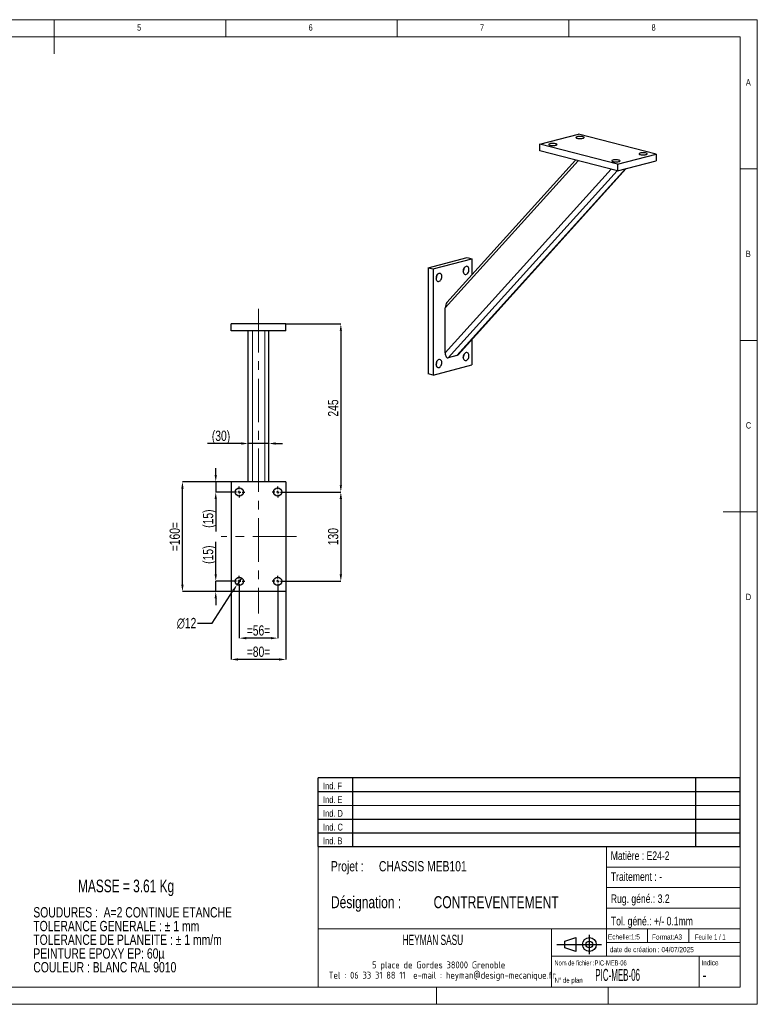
# Model space of a CAD drawing. Header units: millimetres. Extents: x 5 to 415, y 5 to 292.
# Tile 2 of 2: x 200 to 415, y 5 to 292. Entities that reach past the tile are written whole.
import ezdxf

# ---------------------------------------------------------------- set-up
doc = ezdxf.new("R2010")
doc.units = ezdxf.units.MM
doc.header["$PDSIZE"] = -1
doc.linetypes.add('CENTERX2', pattern=[20.32, 12.7, -2.54, 2.54, -2.54])
for name, color, linetype in [('COTES', 1, 'Continuous'), ('NOTES', 6, 'Continuous'), ('TRAIT-FINS', 9, 'Continuous'), ('TRAIT-MIXTES', 3, 'CENTERX2')]:
    doc.layers.add(name, color=color, linetype=linetype)
doc.layers.add('TRAIT-FORT', color=4, linetype='Continuous', lineweight=25)
doc.styles.add('SLDTEXTSTYLE0', font='TXT', dxfattribs={"width": 0.75})
doc.styles.add('SLDTEXTSTYLE1', font='TXT', dxfattribs={"width": 0.754155})
doc.styles.add('SLDTEXTSTYLE2', font='TXT', dxfattribs={"width": 0.496598})
doc.styles.add('SLDTEXTSTYLE3', font='TXT', dxfattribs={"width": 0.666172})
doc.styles.add('SLDTEXTSTYLE4', font='TXT', dxfattribs={"width": 0.7})
doc.styles.add('SLDTEXTSTYLE5', font='TXT', dxfattribs={"width": 0.692308})
doc.styles.add('SLDTEXTSTYLE6', font='ISOCP3', dxfattribs={"width": 0.96})
doc.styles.add('SLDTEXTSTYLE7', font='TXT', dxfattribs={"width": 0.605})
doc.dimstyles.new('SLDDIMSTYLE0', dxfattribs={"dimtxt": 3, "dimasz": 2, "dimexe": 0, "dimexo": 0.0625, "dimgap": 0.75, "dimtad": 1, "dimlfac": 5, "dimrnd": 1e-09, "dimzin": 12, "dimdsep": 46, "dimtxsty": 'SLDTEXTSTYLE0', "dimsah": 1, "dimcen": 0.09, "dimadec": 0, "dimazin": 3, "dimtfac": 1, "dimtmove": 0, "dimatfit": 0, "dimfxl": 1, "dimfrac": 2, "dimtolj": 1, "dimtzin": 12, "dimarcsym": 0})
doc.dimstyles.new('SLDDIMSTYLE1', dxfattribs={"dimtxt": 3, "dimasz": 2, "dimexe": 0, "dimexo": 0.0625, "dimgap": 0.75, "dimtad": 1, "dimlfac": 5, "dimrnd": 1e-09, "dimzin": 12, "dimdsep": 46, "dimtxsty": 'SLDTEXTSTYLE0', "dimsah": 1, "dimcen": 0.09, "dimadec": 0, "dimazin": 3, "dimtfac": 1, "dimtofl": 0, "dimtmove": 0, "dimatfit": 3, "dimfxl": 1, "dimfrac": 2, "dimtolj": 1, "dimtzin": 12, "dimarcsym": 0})
doc.dimstyles.new('SLDDIMSTYLE4', dxfattribs={"dimtxt": 3, "dimasz": 2, "dimexe": 0, "dimexo": 0.0625, "dimgap": 0.75, "dimtad": 0, "dimtih": 1, "dimtoh": 1, "dimlfac": 5, "dimrnd": 1e-09, "dimzin": 12, "dimdsep": 46, "dimtxsty": 'SLDTEXTSTYLE0', "dimblk1": 'NONE', "dimsah": 1, "dimcen": 0, "dimadec": 0, "dimazin": 3, "dimtfac": 1, "dimtmove": 0, "dimatfit": 3, "dimldrblk": 'NONE', "dimfxl": 1, "dimfrac": 2, "dimtolj": 1, "dimtzin": 12, "dimarcsym": 0})

# ---------------------------------------------------------------- blocks, each defined once
blk = doc.blocks.new('TAB MODIFS')
for p, q in [((123, 20), (0, 20)), ((0, 0), (0, 20)), ((10, 20), (10, 0)), ((110, 20), (110, 0)), ((123, 0), (123, 20)), ((0, 16), (123, 16)), ((0, 8), (123, 8)), ((0, 4), (123, 4)), ((0, 0), (123, 0))]:
    blk.add_line(p, q)
at = {"color": 7, "linetype": 'Continuous', "lineweight": 18}
blk.add_line((0, 12), (123, 12), dxfattribs=at)
at = {"color": 7}
for tag in ['AUTOATTR0', 'AUTOATTR1', 'AUTOATTR2', 'AUTOATTR3', 'AUTOATTR4', 'AUTOATTR5', 'AUTOATTR6', 'AUTOATTR7', 'AUTOATTR8', 'AUTOATTR9']:
    blk.add_attdef(tag, (0, 0), '', height=1, dxfattribs=at)
at = {"layer": 'NOTES', "color": 211, "char_height": 2, "attachment_point": 1, "style": 'SLDTEXTSTYLE0'}
for s, insert in [('Ind. F', (1.36, 18.66)), ('Ind. E', (1.36, 14.66)), ('Ind. D', (1.36, 10.66)), ('Ind. C', (1.36, 6.66)), ('Ind. B', (1.36, 2.66))]:
    blk.add_mtext(s, dxfattribs=dict(at, insert=insert))
blk = doc.blocks.new('Bloc2')
for p, q in [((2.32, 3.8), (5.55, 4.8)), ((2.32, 1.8), (2.32, 3.8)), ((5.55, 4.8), (5.55, 0.8)), ((9.48, 0), (9.48, 5.6)), ((0, 2.8), (12.98, 2.8)), ((5.55, 0.8), (2.32, 1.8))]:
    blk.add_line(p, q)
for radius in [2, 1]:
    blk.add_circle((9.48, 2.8), radius)
blk = doc.blocks.new('SW_NOTE_0')
at = {"layer": 'NOTES', "color": 0, "char_height": 3, "attachment_point": 1, "style": 'SLDTEXTSTYLE1'}
for s, insert in [('SOUDURES :  A=2 CONTINUE ETANCHE', (0, 3.87)), ('TOLERANCE GENERALE : ± 1 mm', (0, -0.13)), ('TOLERANCE DE PLANEITE : ± 1 mm/m', (0, -4.13)), ('PEINTURE EPOXY EP: 60µ', (0, -8.13)), ('COULEUR : BLANC RAL 9010', (0, -12.13))]:
    blk.add_mtext(s, dxfattribs=dict(at, insert=insert))
blk = doc.blocks.new('SW_NOTE_1')
at = {"layer": 'NOTES', "color": 0, "char_height": 3.5, "attachment_point": 1, "style": 'SLDTEXTSTYLE0'}
for s, insert in [('Désignation :', (0, 4.51)), ('CONTREVENTEMENT', (29.93, 4.51))]:
    blk.add_mtext(s, dxfattribs=dict(at, insert=insert))
blk = doc.blocks.new('SW_NOTE_2')
at = {"layer": 'NOTES', "color": 0, "char_height": 3, "attachment_point": 1, "style": 'SLDTEXTSTYLE0'}
for s, insert in [('Projet :', (0, 3.87)), ('CHASSIS MEB101', (13.99, 3.87))]:
    blk.add_mtext(s, dxfattribs=dict(at, insert=insert))
blk = doc.blocks.new('SW_NOTE_3')
at = {"layer": 'NOTES', "color": 0, "char_height": 2, "attachment_point": 2, "style": 'SLDTEXTSTYLE6'}
for s, insert in [('5 place de Gordes 38000 Grenoble', (20.94, 2.58)), ('Tel : 06 33 31 88 11  e-mail : heyman@design-mecanique.fr', (22, -0.42))]:
    blk.add_mtext(s, dxfattribs=dict(at, insert=insert))
blk = doc.blocks.new('_D_9')
at = {"layer": 'COTES', "color": 0, "lineweight": -2, "transparency": 16777216}
for p, q in [((264.57, 168.46), (254.69, 168.46)), ((266.57, 157.38), (266.57, 168.46)), ((272.57, 168.46), (266.57, 168.46)), ((272.57, 157.38), (272.57, 168.46)), ((274.57, 168.46), (276.57, 168.46))]:
    blk.add_line(p, q, dxfattribs=at)
at = {"layer": 'COTES', "color": 0, "transparency": 16777216}
for points in [[(264.57, 168.8), (264.57, 168.13), (266.57, 168.46)], [(274.57, 168.8), (274.57, 168.13), (272.57, 168.46)]]:
    blk.add_solid(points, dxfattribs=at)
at = {"layer": 'Defpoints', "color": 0, "transparency": 16777216}
for p in [(272.57, 168.46), (266.57, 157.31), (272.57, 157.31)]:
    blk.add_point(p, dxfattribs=at)
at = {"layer": 'COTES', "color": 0, "transparency": 16777216, "insert": (258.63, 172.21), "char_height": 3, "attachment_point": 2, "style": 'SLDTEXTSTYLE0'}
blk.add_mtext('\\A1;(30)', dxfattribs=at)
blk = doc.blocks.new('_D_10')
at = {"layer": 'COTES', "color": 0, "lineweight": -2, "transparency": 16777216}
for p, q in [((277.63, 203.31), (293.57, 203.31)), ((293.57, 201.31), (293.57, 156.31)), ((276.83, 154.31), (293.57, 154.31))]:
    blk.add_line(p, q, dxfattribs=at)
at = {"layer": 'COTES', "color": 0, "transparency": 16777216}
for points in [[(293.23, 201.31), (293.9, 201.31), (293.57, 203.31)], [(293.23, 156.31), (293.9, 156.31), (293.57, 154.31)]]:
    blk.add_solid(points, dxfattribs=at)
at = {"layer": 'Defpoints', "color": 0, "transparency": 16777216}
for p in [(277.57, 203.31), (276.77, 154.31), (293.57, 154.31)]:
    blk.add_point(p, dxfattribs=at)
at = {"layer": 'COTES', "color": 0, "transparency": 16777216, "insert": (289.82, 178.81), "char_height": 3, "attachment_point": 2, "rotation": 90, "style": 'SLDTEXTSTYLE0'}
blk.add_mtext('\\A1;245', dxfattribs=at)
blk = doc.blocks.new('_D_11')
at = {"layer": 'COTES', "color": 0, "lineweight": -2, "transparency": 16777216}
for p, q in [((276.83, 154.31), (293.57, 154.31)), ((293.57, 152.31), (293.57, 130.31)), ((276.83, 128.31), (293.57, 128.31))]:
    blk.add_line(p, q, dxfattribs=at)
at = {"layer": 'COTES', "color": 0, "transparency": 16777216}
for points in [[(293.23, 152.31), (293.9, 152.31), (293.57, 154.31)], [(293.23, 130.31), (293.9, 130.31), (293.57, 128.31)]]:
    blk.add_solid(points, dxfattribs=at)
at = {"layer": 'Defpoints', "color": 0, "transparency": 16777216}
for p in [(276.77, 154.31), (276.77, 128.31), (293.57, 128.31)]:
    blk.add_point(p, dxfattribs=at)
at = {"layer": 'COTES', "color": 0, "transparency": 16777216, "insert": (289.82, 141.31), "char_height": 3, "attachment_point": 2, "rotation": 90, "style": 'SLDTEXTSTYLE0'}
blk.add_mtext('\\A1;130', dxfattribs=at)
blk = doc.blocks.new('_D_12')
at = {"layer": 'COTES', "color": 0, "lineweight": -2, "transparency": 16777216}
for p, q in [((263.97, 126.65), (263.97, 111.73)), ((275.17, 126.65), (275.17, 111.73)), ((273.17, 111.73), (265.97, 111.73))]:
    blk.add_line(p, q, dxfattribs=at)
at = {"layer": 'COTES', "color": 0, "transparency": 16777216}
for points in [[(265.97, 112.06), (265.97, 111.39), (263.97, 111.73)], [(273.17, 112.06), (273.17, 111.39), (275.17, 111.73)]]:
    blk.add_solid(points, dxfattribs=at)
at = {"layer": 'Defpoints', "color": 0, "transparency": 16777216}
for p in [(263.97, 126.71), (275.17, 126.71), (263.97, 111.73)]:
    blk.add_point(p, dxfattribs=at)
at = {"layer": 'COTES', "color": 0, "transparency": 16777216, "insert": (269.57, 115.48), "char_height": 3, "attachment_point": 2, "style": 'SLDTEXTSTYLE0'}
blk.add_mtext('\\A1;=56=', dxfattribs=at)
blk = doc.blocks.new('_D_13')
at = {"layer": 'COTES', "color": 0, "lineweight": -2, "transparency": 16777216}
for p, q in [((261.57, 125.25), (261.57, 105.52)), ((277.57, 125.25), (277.57, 105.52)), ((275.57, 105.52), (263.57, 105.52))]:
    blk.add_line(p, q, dxfattribs=at)
at = {"layer": 'COTES', "color": 0, "transparency": 16777216}
for points in [[(263.57, 105.86), (263.57, 105.19), (261.57, 105.52)], [(275.57, 105.86), (275.57, 105.19), (277.57, 105.52)]]:
    blk.add_solid(points, dxfattribs=at)
at = {"layer": 'Defpoints', "color": 0, "transparency": 16777216}
for p in [(261.57, 125.31), (277.57, 125.31), (261.57, 105.52)]:
    blk.add_point(p, dxfattribs=at)
at = {"layer": 'COTES', "color": 0, "transparency": 16777216, "insert": (269.57, 109.27), "char_height": 3, "attachment_point": 2, "style": 'SLDTEXTSTYLE0'}
blk.add_mtext('\\A1;=80=', dxfattribs=at)
blk = doc.blocks.new('_D_14')
at = {"layer": 'COTES', "color": 0, "lineweight": -2, "transparency": 16777216}
for p, q in [((261.51, 157.31), (247.39, 157.31)), ((247.39, 127.31), (247.39, 155.31)), ((261.51, 125.31), (247.39, 125.31))]:
    blk.add_line(p, q, dxfattribs=at)
at = {"layer": 'COTES', "color": 0, "transparency": 16777216}
for points in [[(247.05, 155.31), (247.72, 155.31), (247.39, 157.31)], [(247.05, 127.31), (247.72, 127.31), (247.39, 125.31)]]:
    blk.add_solid(points, dxfattribs=at)
at = {"layer": 'Defpoints', "color": 0, "transparency": 16777216}
for p in [(247.39, 157.31), (261.57, 157.31), (261.57, 125.31)]:
    blk.add_point(p, dxfattribs=at)
at = {"layer": 'COTES', "color": 0, "transparency": 16777216, "insert": (243.64, 141.31), "char_height": 3, "attachment_point": 2, "rotation": 90, "style": 'SLDTEXTSTYLE0'}
blk.add_mtext('\\A1;=160=', dxfattribs=at)
blk = doc.blocks.new('_D_15')
at = {"layer": 'COTES', "color": 0, "lineweight": -2, "transparency": 16777216}
for p, q in [((264.62, 129.32), (263.31, 127.31)), ((256.03, 116.13), (262.22, 125.63)), ((251.75, 116.13), (256.03, 116.13))]:
    blk.add_line(p, q, dxfattribs=at)
at = {"layer": 'COTES', "color": 0, "transparency": 16777216}
blk.add_solid([(261.94, 125.82), (262.5, 125.45), (263.31, 127.31)], dxfattribs=at)
at = {"layer": 'Defpoints', "color": 0, "transparency": 16777216}
for p in [(264.62, 129.32), (263.31, 127.31)]:
    blk.add_point(p, dxfattribs=at)
at = {"layer": 'COTES', "color": 0, "transparency": 16777216, "insert": (245.75, 117.63), "char_height": 3, "attachment_point": 1, "style": 'SLDTEXTSTYLE0'}
blk.add_mtext('\\A1;∅12', dxfattribs=at)
blk = doc.blocks.new('_None')
blk = doc.blocks.new('_D_16')
at = {"layer": 'COTES', "color": 0, "lineweight": -2, "transparency": 16777216}
for p, q in [((257.1, 159.31), (257.1, 161.31)), ((261.51, 157.31), (257.1, 157.31)), ((257.1, 157.31), (257.1, 154.31)), ((262.31, 154.31), (257.1, 154.31)), ((257.1, 152.31), (257.1, 142.81))]:
    blk.add_line(p, q, dxfattribs=at)
at = {"layer": 'COTES', "color": 0, "transparency": 16777216}
for points in [[(256.76, 159.31), (257.43, 159.31), (257.1, 157.31)], [(256.76, 152.31), (257.43, 152.31), (257.1, 154.31)]]:
    blk.add_solid(points, dxfattribs=at)
at = {"layer": 'Defpoints', "color": 0, "transparency": 16777216}
for p in [(257.1, 157.31), (261.57, 157.31), (262.37, 154.31)]:
    blk.add_point(p, dxfattribs=at)
at = {"layer": 'COTES', "color": 0, "transparency": 16777216, "insert": (253.35, 146.56), "char_height": 3, "attachment_point": 2, "rotation": 90, "style": 'SLDTEXTSTYLE0'}
blk.add_mtext('\\A1;(15)', dxfattribs=at)
blk = doc.blocks.new('_D_17')
at = {"layer": 'COTES', "color": 0, "lineweight": -2, "transparency": 16777216}
for p, q in [((257.1, 130.31), (257.1, 139.81)), ((262.31, 128.31), (257.1, 128.31)), ((257.1, 125.31), (257.1, 128.31)), ((261.51, 125.31), (257.1, 125.31)), ((257.1, 123.31), (257.1, 121.31))]:
    blk.add_line(p, q, dxfattribs=at)
at = {"layer": 'COTES', "color": 0, "transparency": 16777216}
for points in [[(256.76, 130.31), (257.43, 130.31), (257.1, 128.31)], [(256.76, 123.31), (257.43, 123.31), (257.1, 125.31)]]:
    blk.add_solid(points, dxfattribs=at)
at = {"layer": 'Defpoints', "color": 0, "transparency": 16777216}
for p in [(262.37, 128.31), (257.1, 125.31), (261.57, 125.31)]:
    blk.add_point(p, dxfattribs=at)
at = {"layer": 'COTES', "color": 0, "transparency": 16777216, "insert": (253.35, 136.06), "char_height": 3, "attachment_point": 2, "rotation": 90, "style": 'SLDTEXTSTYLE0'}
blk.add_mtext('\\A1;(15)', dxfattribs=at)
blk = doc.blocks.new('SW_CENTERMARKSYMBOL_0')
at = {"layer": 'TRAIT-MIXTES', "color": 0}
for p, q in [((-0.8, 0), (-1.6, 0)), ((0, 0), (-0.4, 0)), ((0, 0.8), (0, 1.6)), ((0, 0), (0, 0.4)), ((0, 0), (0, -0.4)), ((0, 0), (0.4, 0)), ((0.8, 0), (1.6, 0)), ((0, -0.8), (0, -1.6))]:
    blk.add_line(p, q, dxfattribs=at)
blk = doc.blocks.new('SW_CENTERMARKSYMBOL_1')
at = {"layer": 'TRAIT-MIXTES', "color": 0}
for p, q in [((-0.8, 0), (-1.6, 0)), ((0, 0), (-0.4, 0)), ((0, 0.8), (0, 1.6)), ((0, 0), (0, 0.4)), ((0, 0), (0, -0.4)), ((0, 0), (0.4, 0)), ((0.8, 0), (1.6, 0)), ((0, -0.8), (0, -1.6))]:
    blk.add_line(p, q, dxfattribs=at)
blk = doc.blocks.new('SW_CENTERMARKSYMBOL_2')
at = {"layer": 'TRAIT-MIXTES', "color": 0}
for p, q in [((-0.8, 0), (-1.6, 0)), ((0, 0), (-0.4, 0)), ((0, 0.8), (0, 1.6)), ((0, 0), (0, 0.4)), ((0, 0), (0, -0.4)), ((0, 0), (0.4, 0)), ((0.8, 0), (1.6, 0)), ((0, -0.8), (0, -1.6))]:
    blk.add_line(p, q, dxfattribs=at)
blk = doc.blocks.new('SW_CENTERMARKSYMBOL_3')
at = {"layer": 'TRAIT-MIXTES', "color": 0}
for p, q in [((-0.8, 0), (-1.6, 0)), ((0, 0), (-0.4, 0)), ((0, 0.8), (0, 1.6)), ((0, 0), (0, 0.4)), ((0, 0), (0, -0.4)), ((0, 0), (0.4, 0)), ((0.8, 0), (1.6, 0)), ((0, -0.8), (0, -1.6))]:
    blk.add_line(p, q, dxfattribs=at)

msp = doc.modelspace()

# ---------------------------------------------------------------- linework, layer by layer
at = {"lineweight": 18}
for p, q in [((415, 292), (5, 292)), ((210, 292), (210, 282)), ((260, 287), (260, 292)), ((310, 292), (310, 287)), ((360, 287), (360, 292)), ((415, 5), (415, 292)), ((410, 287), (10, 287)), ((410, 287), (410, 10)), ((415, 248.5), (410, 248.5)), ((410, 198.5), (415, 198.5)), ((415, 148.5), (405, 148.5)), ((286.998971, 50.999564), (286.998971, 9.999564)), ((409.998971, 50.999564), (286.998971, 50.999564)), ((370.998971, 50.999564), (370.998971, 18.999564)), ((370.998971, 44.999564), (409.998971, 44.999564)), ((370.998971, 38.999564), (409.998971, 38.999564)), ((370.998971, 32.999564), (409.998971, 32.999564)), ((286.998971, 26.999564), (409.998971, 26.999564)), ((354.998971, 26.999564), (354.998971, 9.999564)), ((382.998971, 26.999564), (382.998971, 22.999564)), ((394.998971, 26.999564), (394.998971, 22.999564)), ((370.998971, 22.999564), (409.998971, 22.999564)), ((354.998971, 18.999564), (409.998971, 18.999564)), ((397.998971, 18.999564), (397.998971, 9.999564)), ((10, 10), (410, 10)), ((321.498971, 9.999564), (321.498971, 4.999564)), ((371.498971, 9.999564), (371.498971, 4.999564)), ((5, 5), (415, 5))]:
    msp.add_line(p, q, dxfattribs=at)
at = {"layer": 'TRAIT-FINS', "lineweight": 18}
for p, q in [((267.767827, 157.314182), (267.767827, 201.314183)), ((271.367827, 157.314182), (271.367827, 201.314183))]:
    msp.add_line(p, q, dxfattribs=at)
at = {"layer": 'TRAIT-FORT', "lineweight": 25}
for p, q in [((351.585878, 255.722219), (362.899587, 258.650422)), ((385.527004, 252.794016), (362.899587, 258.650422)), ((374.213295, 249.865813), (351.585878, 255.722219)), ((351.585878, 253.790367), (351.585878, 255.722219)), ((374.213295, 247.933961), (351.585878, 253.790367)), ((374.213295, 249.865813), (385.527004, 252.794016)), ((385.527004, 252.794016), (385.527004, 250.862164)), ((324.008714, 207.964405), (362.780656, 250.892946)), ((361.997028, 251.095764), (324.516055, 209.596592)), ((374.213295, 247.933961), (385.527004, 250.862164)), ((374.213295, 249.865813), (374.213295, 247.933961)), ((324.008714, 194.850561), (372.380656, 248.408283)), ((324.857242, 193.430946), (374.107645, 247.961305)), ((327.402826, 194.089791), (376.588768, 248.548779)), ((327.744013, 194.316449), (376.766878, 248.594877)), ((319.058966, 219.708215), (330.372675, 222.636419)), ((320.47318, 219.34219), (331.786888, 222.270393)), ((330.372675, 222.636419), (331.786888, 222.270393)), ((331.786888, 222.270393), (331.786888, 217.646905)), ((319.058966, 219.708215), (320.47318, 219.34219)), ((319.058966, 219.708215), (319.058966, 188.798589)), ((320.47318, 219.34219), (320.47318, 188.432564)), ((324.008714, 194.850561), (324.008714, 207.964405)), ((277.567827, 203.314183), (261.567827, 203.314183)), ((261.567827, 201.314183), (261.567827, 203.314183)), ((277.567827, 201.314183), (261.567827, 201.314183)), ((266.567827, 157.314182), (266.567827, 201.314183)), ((272.567827, 157.314182), (272.567827, 201.314183)), ((277.567827, 201.314183), (277.567827, 203.314183)), ((331.786888, 198.792747), (331.786888, 191.360767)), ((327.402826, 194.089791), (324.857242, 193.430946)), ((320.47318, 188.432564), (331.786888, 191.360767)), ((320.47318, 188.432564), (319.058966, 188.798589)), ((277.567827, 157.314182), (261.567827, 157.314182)), ((261.567827, 157.314182), (261.567827, 125.314185)), ((277.567827, 157.314182), (277.567827, 125.314185)), ((277.567827, 125.314185), (261.567827, 125.314185))]:
    msp.add_line(p, q, dxfattribs=at)
at = {"layer": 'TRAIT-FORT', "lineweight": 25, "flags": 128}
for points in [[(354.555727, 255.392796), (354.793405, 255.34508), (355.069466, 255.314161), (355.366562, 255.301982), (355.666027, 255.309308), (355.949043, 255.33568), (356.197829, 255.37944), (356.396752, 255.437838), (356.533312, 255.507205), (356.598929, 255.583183), (356.589481, 255.660997), (356.50556, 255.735759), (356.352441, 255.80277), (356.139743, 255.85782), (355.880832, 255.89745), (355.591976, 255.919171), (355.291325, 255.921616), (354.997769, 255.904633), (354.729755, 255.869289), (354.504122, 255.817804), (354.335047, 255.753413), (354.233155, 255.680163), (354.204847, 255.602656), (354.251902, 255.525762), (354.371364, 255.454312), (354.555727, 255.392796)], [(362.475323, 257.442539), (362.713001, 257.394822), (362.989062, 257.363903), (363.286158, 257.351724), (363.585623, 257.359051), (363.868639, 257.385422), (364.117425, 257.429182), (364.316348, 257.48758), (364.452908, 257.556948), (364.518525, 257.632925), (364.509077, 257.71074), (364.425156, 257.785501), (364.272037, 257.852512), (364.059339, 257.907562), (363.800428, 257.947193), (363.511572, 257.968913), (363.210921, 257.971358), (362.917365, 257.954375), (362.649351, 257.919031), (362.423718, 257.867546), (362.254643, 257.803155), (362.152751, 257.729905), (362.124443, 257.652398), (362.171498, 257.575504), (362.29096, 257.504054), (362.475323, 257.442539)], [(380.860099, 252.684208), (381.097777, 252.636492), (381.373838, 252.605573), (381.670934, 252.593394), (381.970399, 252.60072), (382.253416, 252.627092), (382.502201, 252.670852), (382.701124, 252.72925), (382.837684, 252.798617), (382.903301, 252.874595), (382.893853, 252.952409), (382.809933, 253.027171), (382.656813, 253.094182), (382.444116, 253.149232), (382.185205, 253.188862), (381.896348, 253.210583), (381.595697, 253.213028), (381.302142, 253.196045), (381.034127, 253.160701), (380.808494, 253.109216), (380.639419, 253.044825), (380.537527, 252.971575), (380.509219, 252.894068), (380.556275, 252.817174), (380.675737, 252.745724), (380.860099, 252.684208)], [(372.940503, 250.634466), (373.178181, 250.58675), (373.454242, 250.55583), (373.751338, 250.543652), (374.050803, 250.550978), (374.33382, 250.57735), (374.582605, 250.62111), (374.781528, 250.679508), (374.918088, 250.748875), (374.983706, 250.824853), (374.974257, 250.902667), (374.890337, 250.977429), (374.737217, 251.04444), (374.52452, 251.09949), (374.265609, 251.13912), (373.976753, 251.16084), (373.676101, 251.163286), (373.382546, 251.146303), (373.114531, 251.110958), (372.888898, 251.059473), (372.719823, 250.995083), (372.617931, 250.921833), (372.589623, 250.844326), (372.636679, 250.767431), (372.756141, 250.695982), (372.940503, 250.634466)], [(330.089832, 220.092496), (329.878812, 220.001465), (329.681051, 219.843321), (329.508975, 219.628004), (329.373396, 219.369041), (329.282834, 219.082704), (329.242978, 218.786985), (329.256334, 218.500464), (329.322061, 218.241146), (329.43603, 218.025324), (329.59108, 217.866558), (329.777468, 217.774825), (329.983483, 217.755889), (330.196181, 217.810939), (330.402196, 217.936517), (330.588584, 218.124731), (330.743634, 218.363757), (330.857603, 218.638574), (330.92333, 218.931915), (330.936686, 219.225348), (330.89683, 219.500437), (330.806268, 219.739895), (330.67069, 219.928678), (330.498614, 220.054922), (330.300852, 220.110697), (330.089832, 220.092496)], [(322.170236, 218.042754), (321.959216, 217.951722), (321.761455, 217.793579), (321.589379, 217.578262), (321.4538, 217.319298), (321.363238, 217.032961), (321.323382, 216.737242), (321.336738, 216.450722), (321.402465, 216.191404), (321.516434, 215.975581), (321.671484, 215.816816), (321.857872, 215.725083), (322.063887, 215.706147), (322.276585, 215.761197), (322.4826, 215.886775), (322.668988, 216.074989), (322.824038, 216.314014), (322.938007, 216.588831), (323.003735, 216.882172), (323.01709, 217.175606), (322.977234, 217.450694), (322.886672, 217.690153), (322.751094, 217.878936), (322.579018, 218.00518), (322.381257, 218.060954), (322.170236, 218.042754)], [(322.170236, 192.928682), (321.959216, 192.837651), (321.761455, 192.679508), (321.589379, 192.46419), (321.4538, 192.205227), (321.363238, 191.91889), (321.323382, 191.623171), (321.336738, 191.336651), (321.402465, 191.077332), (321.516434, 190.86151), (321.671484, 190.702744), (321.857872, 190.611012), (322.063887, 190.592075), (322.276585, 190.647126), (322.4826, 190.772703), (322.668988, 190.960918), (322.824038, 191.199943), (322.938007, 191.47476), (323.003735, 191.768101), (323.01709, 192.061535), (322.977234, 192.336623), (322.886672, 192.576082), (322.751094, 192.764864), (322.579018, 192.891109), (322.381257, 192.946883), (322.170236, 192.928682)], [(330.089832, 194.978425), (329.878812, 194.887393), (329.681051, 194.72925), (329.508975, 194.513932), (329.373396, 194.254969), (329.282834, 193.968632), (329.242978, 193.672913), (329.256334, 193.386393), (329.322061, 193.127074), (329.43603, 192.911252), (329.59108, 192.752487), (329.777468, 192.660754), (329.983483, 192.641818), (330.196181, 192.696868), (330.402196, 192.822445), (330.588584, 193.01066), (330.743634, 193.249685), (330.857603, 193.524502), (330.92333, 193.817843), (330.936686, 194.111277), (330.89683, 194.386365), (330.806268, 194.625824), (330.67069, 194.814606), (330.498614, 194.940851), (330.300852, 194.996625), (330.089832, 194.978425)]]:
    msp.add_lwpolyline(points, dxfattribs=at)
at = {"layer": 'TRAIT-FORT', "lineweight": 25}
for centre in [(263.967827, 154.314183), (275.167827, 154.314183), (263.967827, 128.314183), (275.167827, 128.314183)]:
    msp.add_circle(centre, 1.2, dxfattribs=at)
for centre in [(327.827145, 219.519012), (319.907549, 217.46927), (319.907549, 192.355198), (327.827145, 194.40494)]:
    msp.add_arc(centre, 1.696566, 326.77166607, 4.20669653, dxfattribs=at)
for centre, start_param, end_param in [((324.857242, 208.18402), 0.593285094, 1.7502805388), ((324.857242, 195.070176), 1.7502805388, 3.3210768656), ((327.402826, 195.729022), 3.3210768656, 3.7348777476)]:
    msp.add_ellipse(centre, major_axis=(0.151481, 1.652104), ratio=0.5053539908, start_param=start_param, end_param=end_param, dxfattribs=at)
at = {"layer": 'TRAIT-MIXTES', "lineweight": 18}
for p, q in [((269.567827, 207.678765), (269.567827, 125.314183)), ((280.649863, 141.314183), (258.652998, 141.314183)), ((269.567827, 125.314183), (269.567827, 118.95189))]:
    msp.add_line(p, q, dxfattribs=at)

# ---------------------------------------------------------------- block references
for name, p in [('TAB MODIFS', (286.992529, 50.989427)), ('Bloc2', (356.558882, 19.633861))]:
    msp.add_blockref(name, p)
at = {"layer": 'NOTES'}
for name, p in [('SW_NOTE_2', (290.683986, 42.875273)), ('SW_NOTE_1', (290.683986, 32.008234)), ('SW_NOTE_0', (203.904326, 29.442813)), ('SW_NOTE_3', (301.157333, 14.905433))]:
    msp.add_blockref(name, p, dxfattribs=at)
at = {"layer": 'TRAIT-MIXTES'}
for name, p in [('SW_CENTERMARKSYMBOL_2', (263.967827, 154.314183)), ('SW_CENTERMARKSYMBOL_3', (275.167827, 154.314183)), ('SW_CENTERMARKSYMBOL_0', (263.967827, 128.314183)), ('SW_CENTERMARKSYMBOL_1', (275.167827, 128.314183))]:
    msp.add_blockref(name, p, dxfattribs=at)

# ---------------------------------------------------------------- texts
at = {"layer": 'NOTES'}
for s, insert, char_height, attachment_point, style in [('5', (234.166667, 290.668024), 1.852083, 1, 'SLDTEXTSTYLE0'), ('6', (284.166667, 290.668024), 1.852083, 1, 'SLDTEXTSTYLE0'), ('7', (334.166667, 290.668024), 1.852083, 1, 'SLDTEXTSTYLE0'), ('8', (384.166667, 290.668024), 1.852083, 1, 'SLDTEXTSTYLE0'), ('A', (411.666667, 274.66802), 1.852083, 1, 'SLDTEXTSTYLE0'), ('B', (411.666667, 224.66802), 1.852083, 1, 'SLDTEXTSTYLE0'), ('C', (411.666667, 174.66802), 1.852083, 1, 'SLDTEXTSTYLE0'), ('D', (411.666667, 124.66802), 1.852083, 1, 'SLDTEXTSTYLE0'), ('Matière : E24-2', (372.265454, 49.554669), 2.5, 1, 'SLDTEXTSTYLE0'), ('Traitement : -', (372.297243, 43.467599), 2.5, 1, 'SLDTEXTSTYLE0'), ('MASSE = 3.61 Kg', (216.924021, 41.346931), 3.70416667, 1, 'SLDTEXTSTYLE4'), ('Rug. géné.: 3.2', (372.283704, 37.033471), 2.5, 1, 'SLDTEXTSTYLE0'), ('Tol. géné.: +/- 0.1mm', (372.322559, 30.498896), 2.5, 1, 'SLDTEXTSTYLE0'), ('HEYMAN SASU', (320.410719, 25.284103), 3, 2, 'SLDTEXTSTYLE7'), ('Echelle:1:5', (371.452425, 25.404314), 1.5, 1, 'SLDTEXTSTYLE0'), ('Format:A3', (384.288249, 25.379722), 1.5, 1, 'SLDTEXTSTYLE0'), ('Feuille 1 / 1', (396.80535, 25.383548), 1.5, 1, 'SLDTEXTSTYLE5'), ('date de création : 04/07/2025', (372.007928, 21.694315), 1.5, 1, 'SLDTEXTSTYLE0'), ('Nom de fichier :PIC-MEB-06', (355.851366, 17.81493), 1.5, 1, 'SLDTEXTSTYLE3'), ('Indice', (398.691658, 17.859726), 1.5, 1, 'SLDTEXTSTYLE0'), ('PIC-MEB-06', (367.755025, 15.329033), 3.5, 1, 'SLDTEXTSTYLE2'), ('N° de plan', (355.877093, 12.764589), 1.5, 1, 'SLDTEXTSTYLE4'), ('-', (398.991058, 15.275741), 3.5, 1, 'SLDTEXTSTYLE0')]:
    msp.add_mtext(s, dxfattribs=dict(at, insert=insert, char_height=char_height, attachment_point=attachment_point, style=style))

# ---------------------------------------------------------------- dimensions: what is measured, and where the dimension line sits
at = {"layer": 'COTES'}
for base, p1, p2, picture, middle in [((293.567827, 154.314183), (277.567827, 203.314183), (276.767827, 154.314183), '_D_10', (293.567827, 178.814183)), ((293.567827, 128.314183), (276.767827, 154.314183), (276.767827, 128.314183), '_D_11', (293.567827, 141.314183))]:
    dim = msp.add_linear_dim(base=base, p1=p1, p2=p2, angle=90, dimstyle='SLDDIMSTYLE1', dxfattribs=at)
    dim.commit()
    dim.dimension.update_dxf_attribs({"geometry": picture, "text_midpoint": middle, "dimtype": 160})
for base, p1, p2, angle, text, dimstyle, picture, middle in [((272.567827, 168.46219), (266.567827, 157.314182), (272.567827, 157.314182), 0, '(<>)', 'SLDDIMSTYLE0', '_D_9', (258.630327, 168.46219)), ((257.097771, 157.314183), (262.367827, 154.314183), (261.567827, 157.314183), 90, '(<>)', 'SLDDIMSTYLE0', '_D_16', (257.097771, 146.564183)), ((247.385944, 157.314183), (261.567827, 125.314183), (261.567827, 157.314183), 90, '=<>=', 'SLDDIMSTYLE1', '_D_14', (247.385944, 141.314183)), ((257.097771, 125.314183), (262.367827, 128.314183), (261.567827, 125.314183), 90, '(<>)', 'SLDDIMSTYLE0', '_D_17', (257.097771, 136.064183))]:
    dim = msp.add_linear_dim(base=base, p1=p1, p2=p2, angle=angle, text=text, dimstyle=dimstyle, dxfattribs=at)
    dim.commit()
    dim.dimension.update_dxf_attribs({"geometry": picture, "text_midpoint": middle, "dimtype": 160})
dim = msp.add_diameter_dim_2p(p1=(264.623044, 129.319514), p2=(263.31261, 127.308852), dimstyle='SLDDIMSTYLE4', dxfattribs=at)
dim.commit()
dim.dimension.update_dxf_attribs({"geometry": '_D_15', "text_midpoint": (248.370626, 116.130129), "dimtype": 163})
for base, p1, p2, picture, middle in [((263.967827, 111.725962), (275.167827, 126.714183), (263.967827, 126.714183), '_D_12', (269.567827, 111.725962)), ((261.567827, 105.522628), (277.567827, 125.314183), (261.567827, 125.314183), '_D_13', (269.567827, 105.522628))]:
    dim = msp.add_linear_dim(base=base, p1=p1, p2=p2, text='=<>=', dimstyle='SLDDIMSTYLE1', dxfattribs=at)
    dim.commit()
    dim.dimension.update_dxf_attribs({"geometry": picture, "text_midpoint": middle, "dimtype": 160})

doc.saveas('drawing.dxf')
